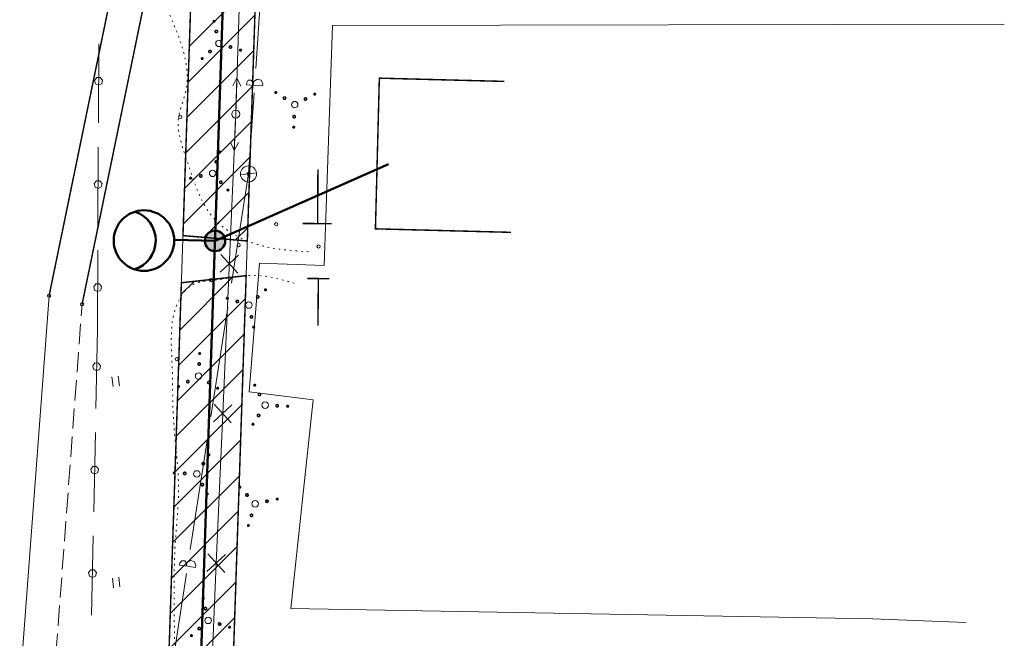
# Model space of a CAD drawing. Header units: millimetres. Extents: x 0 to 1188, y 0 to 841.
# Tile 45 of 76: x 684 to 806, y 228 to 305. Entities that reach past the tile are written whole.
import ezdxf

# ---------------------------------------------------------------- set-up
doc = ezdxf.new("R2010")
doc.units = ezdxf.units.MM
for name, pattern in [('K5LT32789', [0]), ('K5LT32797', [0]), ('K5LT32809', [0]), ('K5LT32813', [0]), ('K5LT32814', [0]), ('K5LT32815', [3.5, 2.5, -1]), ('K5LT32816', [3.2, 3, -0.2]), ('K5LT32817', [0.7, 0.2, -0.5]), ('K5LT32819', [0]), ('K5LT32822', [0]), ('K5LT32827', [0]), ('K5LT_BASIC', [0])]:
    doc.linetypes.add(name, pattern=pattern)
doc.layers.add('Системный слой', color=7, linetype='Continuous')
pattern_1 = [(45, (0, 0), (-2.12132, 2.12132), [])]

# ---------------------------------------------------------------- blocks, each defined once
blk = doc.blocks.new('U561')
at = {"layer": 'Системный слой', "color": 7, "linetype": 'K5LT32813', "lineweight": 18}
for p, q in [((710.36, 293.18), (710.91, 309.98)), ((708.75, 256.08), (710.36, 293.18)), ((708.41, 273.58), (710.7, 275.69)), ((710.61, 273.48), (708.5, 275.78)), ((707.6, 255.03), (709.89, 257.14)), ((709.8, 254.94), (707.69, 257.23)), ((707.94, 237.54), (708.75, 256.08)), ((706.79, 236.48), (709.09, 238.59)), ((708.99, 236.39), (706.88, 238.68)), ((707.13, 218.99), (707.94, 237.54))]:
    blk.add_line(p, q, dxfattribs=at)
blk = doc.blocks.new('U564')
at = {"layer": 'Системный слой', "color": 5, "linetype": 'K5LT32819', "lineweight": 18, "true_color": 0x0000ff}
for p, q in [((712.83, 298.83), (713.51, 308.9)), ((711.71, 297.06), (711.69, 296.82)), ((712.69, 296.75), (711.69, 296.82)), ((711.71, 297.06), (711.91, 297.37)), ((711.91, 297.37), (712.28, 297.39)), ((712.28, 297.39), (712.53, 297.12)), ((712.53, 297.12), (712.54, 296.99)), ((712.54, 296.99), (712.53, 296.76)), ((712.61, 297.21), (712.54, 296.99)), ((713.01, 297.52), (712.61, 297.21)), ((712.69, 296.75), (713.68, 296.68)), ((713.5, 297.39), (713.01, 297.52)), ((713.7, 296.93), (713.5, 297.39)), ((713.7, 296.93), (713.68, 296.68)), ((711.94, 285.77), (712.62, 295.84)), ((709.83, 272.22), (711.94, 285.77)), ((707.27, 255.72), (709.37, 269.26)), ((704.7, 239.21), (706.81, 252.75)), ((703.43, 237.54), (703.4, 237.3)), ((704.38, 237.15), (703.4, 237.3)), ((703.43, 237.54), (703.67, 237.83)), ((703.67, 237.83), (704.03, 237.82)), ((704.03, 237.82), (704.26, 237.53)), ((704.26, 237.4), (704.23, 237.17)), ((704.34, 237.61), (704.26, 237.4)), ((704.26, 237.53), (704.26, 237.4)), ((704.77, 237.88), (704.34, 237.61)), ((704.38, 237.15), (705.37, 236.99)), ((705.24, 237.71), (704.77, 237.88)), ((705.41, 237.24), (705.24, 237.71)), ((705.41, 237.24), (705.37, 236.99)), ((702.14, 222.7), (704.24, 236.24))]:
    blk.add_line(p, q, dxfattribs=at)
blk = doc.blocks.new('U570')
at = {"layer": 'Системный слой', "color": 6, "linetype": 'K5LT32822', "lineweight": 18, "true_color": 0xff00ff}
for p, q in [((693.37, 301.89), (693.33, 292.1)), ((693.13, 297.71), (692.86, 297.36)), ((692.86, 297.36), (692.97, 296.94)), ((692.97, 296.94), (693.35, 296.76)), ((693.56, 297.71), (693.13, 297.71)), ((693.35, 296.76), (693.74, 296.95)), ((693.84, 297.37), (693.56, 297.71)), ((693.74, 296.95), (693.84, 297.37)), ((693.31, 289.1), (693.27, 279.31)), ((693.07, 284.92), (692.8, 284.58)), ((692.8, 284.58), (692.91, 284.15)), ((693.51, 284.92), (693.07, 284.92)), ((693.78, 284.59), (693.51, 284.92)), ((693.68, 284.16), (693.78, 284.59)), ((692.91, 284.15), (693.29, 283.97)), ((693.29, 283.97), (693.68, 284.16)), ((693.26, 276.31), (693.21, 266.53)), ((693.01, 272.13), (692.75, 271.79)), ((692.75, 271.79), (692.85, 271.36)), ((692.85, 271.36), (693.23, 271.19)), ((693.45, 272.14), (693.01, 272.13)), ((693.23, 271.19), (693.63, 271.37)), ((693.72, 271.8), (693.45, 272.14)), ((693.63, 271.37), (693.72, 271.8)), ((693.21, 266.53), (693.01, 256.71)), ((692.9, 262.34), (692.63, 261.99)), ((692.63, 261.99), (692.73, 261.57)), ((692.73, 261.57), (693.11, 261.38)), ((693.34, 262.33), (692.9, 262.34)), ((693.11, 261.38), (693.5, 261.57)), ((693.6, 261.99), (693.34, 262.33)), ((693.5, 261.57), (693.6, 261.99)), ((692.95, 253.71), (692.75, 243.9)), ((692.64, 249.52), (692.37, 249.18)), ((692.37, 249.18), (692.46, 248.76)), ((693.07, 249.52), (692.64, 249.52)), ((693.34, 249.18), (693.07, 249.52)), ((693.24, 248.75), (693.34, 249.18)), ((692.46, 248.76), (692.84, 248.57)), ((692.84, 248.57), (693.24, 248.75)), ((692.69, 240.9), (692.48, 231.08)), ((692.37, 236.71), (692.1, 236.37)), ((692.1, 236.37), (692.2, 235.94)), ((692.2, 235.94), (692.58, 235.76)), ((692.81, 236.7), (692.37, 236.71)), ((692.58, 235.76), (692.98, 235.94)), ((693.08, 236.36), (692.81, 236.7)), ((692.98, 235.94), (693.08, 236.36))]:
    blk.add_line(p, q, dxfattribs=at)
blk = doc.blocks.new('U723')
at = {"layer": 'Системный слой'}
h = blk.add_hatch(color=7, dxfattribs=at)
h.paths.add_polyline_path([(707.79, 277.47), (707.27, 278.63), (707.21, 278.61), (707.16, 278.57), (707.1, 278.54), (707.05, 278.51), (707, 278.47), (706.95, 278.43), (706.9, 278.38), (706.86, 278.34), (706.81, 278.29), (706.77, 278.24), (706.74, 278.19), (706.7, 278.13), (706.67, 278.08), (706.64, 278.02), (706.61, 277.96), (706.59, 277.9), (706.57, 277.84), (706.55, 277.78), (706.54, 277.72), (706.53, 277.66), (706.52, 277.59), (706.52, 277.53), (706.51, 277.47), (706.52, 277.4), (706.52, 277.34), (706.53, 277.28), (706.54, 277.21), (706.56, 277.15), (706.57, 277.09), (706.59, 277.03), (706.62, 276.97), (706.64, 276.91), (706.67, 276.85), (706.7, 276.8), (706.74, 276.75), (706.78, 276.69), (706.82, 276.64), (706.86, 276.6), (706.9, 276.55), (706.95, 276.51), (707, 276.47), (707.05, 276.43), (707.1, 276.39), (707.16, 276.36), (707.22, 276.33), (707.27, 276.3), (707.33, 276.28), (707.39, 276.26), (707.45, 276.24), (707.52, 276.22), (707.58, 276.21), (707.64, 276.2), (707.71, 276.2), (707.77, 276.19), (707.83, 276.19), (707.9, 276.2), (707.96, 276.21), (708.02, 276.22), (708.09, 276.23), (708.15, 276.25), (708.21, 276.26), (708.27, 276.29), (708.31, 276.3)])
h.paths.add_polyline_path([(708.48, 278.54), (708.43, 278.57), (708.37, 278.6), (708.31, 278.63), (708.25, 278.66), (708.19, 278.68), (708.13, 278.7), (708.07, 278.71), (708.01, 278.72), (707.95, 278.73), (707.88, 278.74), (707.82, 278.74), (707.75, 278.74), (707.69, 278.74), (707.63, 278.73), (707.56, 278.72), (707.5, 278.71), (707.44, 278.69), (707.38, 278.68), (707.32, 278.65), (707.27, 278.63), (707.79, 277.47), (708.31, 276.3), (708.36, 276.33), (708.42, 276.36), (708.47, 276.39), (708.53, 276.43), (708.58, 276.47), (708.63, 276.51), (708.67, 276.55), (708.72, 276.6), (708.76, 276.64), (708.8, 276.69), (708.84, 276.75), (708.87, 276.8), (708.91, 276.85), (708.94, 276.91), (708.96, 276.97), (708.99, 277.03), (709.01, 277.09), (709.02, 277.15), (709.04, 277.21), (709.05, 277.28), (709.06, 277.34), (709.06, 277.4), (709.06, 277.47), (709.06, 277.53), (709.06, 277.59), (709.05, 277.66), (709.04, 277.72), (709.03, 277.78), (709.01, 277.84), (708.99, 277.9), (708.96, 277.96), (708.94, 278.02), (708.91, 278.08), (708.88, 278.13), (708.84, 278.19), (708.81, 278.24), (708.77, 278.29), (708.72, 278.34), (708.68, 278.38), (708.63, 278.43), (708.58, 278.47), (708.53, 278.51)])
at = {"layer": 'Системный слой', "color": 7, "linetype": 'K5LT_BASIC', "lineweight": 50}
blk.add_circle((707.79, 277.47), 1.27, dxfattribs=at)
blk = doc.blocks.new('U733')
at = {"layer": 'Системный слой', "color": 7, "linetype": 'K5LT_BASIC', "lineweight": 50}
blk.add_line((702.72, 277.59), (707.79, 277.47), dxfattribs=at)
blk.add_circle((698.97, 277.51), 3.75, dxfattribs=at)
blk.add_arc((696.68, 277.53), 3.75, 287.3803, 71.7559, dxfattribs=at)
blk = doc.blocks.new('U739')
at = {"layer": 'Системный слой', "color": 7, "linetype": 'K5LT32797', "lineweight": 18}
blk.add_line((710.95, 285.64), (712.93, 285.89), dxfattribs=at)
blk.add_circle((711.94, 285.77), 1, dxfattribs=at)
blk = doc.blocks.new('U795')
at = {"layer": 'Системный слой', "color": 7, "linetype": 'K5LT32797', "lineweight": 18}
blk.add_circle((710.36, 293.18), 0.5, dxfattribs=at)
blk = doc.blocks.new('U796')
at = {"layer": 'Системный слой', "color": 7, "linetype": 'K5LT32797', "lineweight": 18}
for p, q in [((710.51, 297.68), (709.98, 296.69)), ((710.38, 293.68), (710.51, 297.68)), ((710.51, 297.68), (710.98, 296.66))]:
    blk.add_line(p, q, dxfattribs=at)
blk = doc.blocks.new('U797')
at = {"layer": 'Системный слой', "color": 7, "linetype": 'K5LT32797', "lineweight": 18}
for p, q in [((710.34, 292.68), (710.17, 288.68)), ((710.17, 288.68), (709.71, 289.71)), ((710.17, 288.68), (710.71, 289.66))]:
    blk.add_line(p, q, dxfattribs=at)
blk = doc.blocks.new('U892')
at = {"layer": 'Системный слой', "color": 7, "linetype": 'K5LT32789', "const_width": 0.18}
for points in [[(706.39, 233.1, 1), (706.26, 233.25, 1)], [(706.7, 231.79, 1), (706.5, 232.02, 1)], [(705.92, 229.32, 1), (705.72, 229.54, 1)], [(708.46, 229.88, 1), (708.26, 230.1, 1)], [(709.66, 229.52, 1), (709.53, 229.67, 1)], [(704.93, 228.48, 1), (704.79, 228.62, 1)]]:
    blk.add_lwpolyline(points, format="xyb", close=True, dxfattribs=at)
at = {"layer": 'Системный слой', "color": 7, "linetype": 'K5LT32797', "lineweight": 18}
blk.add_circle((706.93, 230.44), 0.4, dxfattribs=at)
blk = doc.blocks.new('U893')
at = {"layer": 'Системный слой', "color": 7, "linetype": 'K5LT32789', "const_width": 0.18}
for points in [[(707.03, 250.85, 1), (707.04, 251.05, 1)], [(706.33, 249.71, 1), (706.34, 250.01, 1)], [(702.73, 248.62, 1), (702.74, 248.82, 1)], [(704.02, 248.51, 1), (704.04, 248.81, 1)], [(706.21, 247.11, 1), (706.23, 247.41, 1)], [(706.82, 246.01, 1), (706.82, 246.21, 1)]]:
    blk.add_lwpolyline(points, format="xyb", close=True, dxfattribs=at)
at = {"layer": 'Системный слой', "color": 7, "linetype": 'K5LT32797', "lineweight": 18}
blk.add_circle((705.53, 248.59), 0.4, dxfattribs=at)
blk = doc.blocks.new('U894')
at = {"layer": 'Системный слой', "color": 7, "linetype": 'K5LT32789', "const_width": 0.18}
for points in [[(710.8, 246.88, 1), (710.95, 247.01, 1)], [(711.64, 245.88, 1), (711.86, 246.08, 1)], [(714.12, 245.1, 1), (714.34, 245.3, 1)], [(715.43, 245.41, 1), (715.57, 245.55, 1)], [(712.2, 243.35, 1), (712.42, 243.55, 1)], [(711.85, 242.14, 1), (711.99, 242.27, 1)]]:
    blk.add_lwpolyline(points, format="xyb", close=True, dxfattribs=at)
at = {"layer": 'Системный слой', "color": 7, "linetype": 'K5LT32797', "lineweight": 18}
blk.add_circle((712.77, 244.88), 0.4, dxfattribs=at)
blk = doc.blocks.new('U895')
at = {"layer": 'Системный слой', "color": 7, "linetype": 'K5LT32789', "const_width": 0.18}
for points in [[(705.78, 263.52, 1), (705.98, 263.51, 1)], [(705.67, 262.23, 1), (705.97, 262.21, 1)], [(704.27, 260.04, 1), (704.57, 260.02, 1)], [(706.87, 259.92, 1), (707.17, 259.91, 1)], [(703.17, 259.43, 1), (703.37, 259.43, 1)], [(708.01, 259.22, 1), (708.21, 259.21, 1)]]:
    blk.add_lwpolyline(points, format="xyb", close=True, dxfattribs=at)
at = {"layer": 'Системный слой', "color": 7, "linetype": 'K5LT32797', "lineweight": 18}
blk.add_circle((705.75, 260.72), 0.4, dxfattribs=at)
blk = doc.blocks.new('U896')
at = {"layer": 'Системный слой', "color": 7, "linetype": 'K5LT32789', "const_width": 0.18}
for points in [[(713.98, 271.48, 1), (714.11, 271.33, 1)], [(709.24, 270.44, 1), (709.38, 270.29, 1)], [(710.45, 270.08, 1), (710.65, 269.86, 1)], [(712.98, 270.64, 1), (713.19, 270.42, 1)], [(712.2, 268.16, 1), (712.4, 267.94, 1)], [(712.51, 266.86, 1), (712.65, 266.71, 1)]]:
    blk.add_lwpolyline(points, format="xyb", close=True, dxfattribs=at)
at = {"layer": 'Системный слой', "color": 7, "linetype": 'K5LT32797', "lineweight": 18}
blk.add_circle((711.98, 269.52), 0.4, dxfattribs=at)
blk = doc.blocks.new('U897')
at = {"layer": 'Системный слой', "color": 7, "linetype": 'K5LT32789', "const_width": 0.18}
for points in [[(712.71, 259.69, 1), (712.7, 259.49, 1)], [(713.31, 258.59, 1), (713.3, 258.29, 1)], [(715.5, 257.19, 1), (715.49, 256.89, 1)], [(716.8, 257.08, 1), (716.79, 256.88, 1)], [(713.2, 255.99, 1), (713.18, 255.69, 1)], [(712.5, 254.85, 1), (712.49, 254.65, 1)]]:
    blk.add_lwpolyline(points, format="xyb", close=True, dxfattribs=at)
at = {"layer": 'Системный слой', "color": 7, "linetype": 'K5LT32797', "lineweight": 18}
blk.add_circle((714, 257.11), 0.4, dxfattribs=at)
blk = doc.blocks.new('U898')
at = {"layer": 'Системный слой', "color": 7, "linetype": 'K5LT32789', "const_width": 0.18}
for points in [[(708.41, 288.58, 1), (708.27, 288.45, 1)], [(708.06, 287.38, 1), (707.84, 287.17, 1)], [(706.14, 285.62, 1), (705.92, 285.42, 1)], [(704.83, 285.31, 1), (704.69, 285.17, 1)], [(708.62, 284.84, 1), (708.4, 284.64, 1)], [(709.46, 283.84, 1), (709.31, 283.71, 1)]]:
    blk.add_lwpolyline(points, format="xyb", close=True, dxfattribs=at)
at = {"layer": 'Системный слой', "color": 7, "linetype": 'K5LT32797', "lineweight": 18}
blk.add_circle((707.49, 285.84), 0.4, dxfattribs=at)
blk = doc.blocks.new('U899')
at = {"layer": 'Системный слой', "color": 7, "linetype": 'K5LT32789', "const_width": 0.18}
for points in [[(715.41, 295.86, 1), (715.21, 295.87, 1)], [(720.25, 295.65, 1), (720.05, 295.66, 1)], [(716.55, 295.16, 1), (716.25, 295.17, 1)], [(719.15, 295.05, 1), (718.85, 295.06, 1)], [(717.75, 292.86, 1), (717.45, 292.87, 1)], [(717.64, 291.56, 1), (717.44, 291.57, 1)]]:
    blk.add_lwpolyline(points, format="xyb", close=True, dxfattribs=at)
at = {"layer": 'Системный слой', "color": 7, "linetype": 'K5LT32797', "lineweight": 18}
blk.add_circle((717.67, 294.36), 0.4, dxfattribs=at)
blk = doc.blocks.new('U900')
at = {"layer": 'Системный слой', "color": 7, "linetype": 'K5LT32789', "const_width": 0.18}
for points in [[(707.73, 304.61, 1), (707.6, 304.76, 1)], [(708.05, 303.31, 1), (707.84, 303.53, 1)], [(709.8, 301.39, 1), (709.6, 301.61, 1)], [(707.26, 300.83, 1), (707.06, 301.05, 1)], [(711.01, 301.04, 1), (710.87, 301.18, 1)], [(706.27, 299.99, 1), (706.14, 300.14, 1)]]:
    blk.add_lwpolyline(points, format="xyb", close=True, dxfattribs=at)
at = {"layer": 'Системный слой', "color": 7, "linetype": 'K5LT32797', "lineweight": 18}
blk.add_circle((708.27, 301.95), 0.4, dxfattribs=at)
blk = doc.blocks.new('U1027')
at = {"layer": 'Системный слой', "color": 7, "linetype": 'K5LT32797', "lineweight": 18}
for p, q in [((695.21, 234.49), (695.06, 235.68)), ((696, 234.59), (695.86, 235.78))]:
    blk.add_line(p, q, dxfattribs=at)
blk = doc.blocks.new('U1028')
at = {"layer": 'Системный слой', "color": 7, "linetype": 'K5LT32797', "lineweight": 18}
for p, q in [((695.14, 259.42), (694.99, 260.61)), ((695.94, 259.52), (695.79, 260.71))]:
    blk.add_line(p, q, dxfattribs=at)

msp = doc.modelspace()

# ---------------------------------------------------------------- hatches: boundary and pattern name
at = {"layer": 'Системный слой'}
h = msp.add_hatch(dxfattribs=at)
h.set_pattern_fill('Металл', angle=45, style=0, pattern_type=0)
h.set_pattern_definition(pattern_1)
h.paths.add_polyline_path([(703.809618, 278.125916), (711.791823, 277.461734), (717.397275, 444.36998), (709.362127, 443.457719)])
h = msp.add_hatch(dxfattribs=at)
h.set_pattern_fill('Металл', angle=45, style=0, pattern_type=0)
h.set_pattern_definition(pattern_1)
h.paths.add_polyline_path([(708.452083, 178.017476), (711.647412, 273.161753), (703.613378, 272.282663), (700.485895, 179.158551)])

# ---------------------------------------------------------------- linework, layer by layer
at = {"layer": 'Системный слой', "color": 1, "linetype": 'K5LT32809', "lineweight": 18, "true_color": 0xff0000}
for p, q in [((697.088189, 77.988277), (719.750355, 752.778171)), ((705.11633, 78.691888), (727.745848, 752.509651))]:
    msp.add_line(p, q, dxfattribs=at)
at = {"layer": 'Системный слой', "color": 7, "linetype": 'K5LT_BASIC', "lineweight": 50}
for p, q in [((701.102259, 78.340082), (723.748101, 752.643911)), ((707.789806, 277.46882), (729.296779, 286.995931))]:
    msp.add_line(p, q, dxfattribs=at)
at = {"layer": 'Системный слой', "color": 5, "linetype": 'K5LT32827', "lineweight": 18, "true_color": 0x0000ff}
for p, q in [((721.315028, 274.422975), (722.342418, 304.178554)), ((722.342418, 304.178554), (805.664048, 304.325826)), ((712.02188, 258.753164), (713.317369, 274.715986)), ((713.317369, 274.715986), (721.315028, 274.422975)), ((719.96225, 257.787904), (712.02188, 258.753164)), ((717.199722, 231.927617), (719.96225, 257.787904)), ((789.372613, 230.644909), (717.199722, 231.927617)), ((800.927183, 230.188946), (789.372613, 230.644909))]:
    msp.add_line(p, q, dxfattribs=at)
at = {"layer": 'Системный слой', "color": 7, "linetype": 'K5LT32789', "lineweight": 18}
msp.add_line((672.640791, 75.845634), (687.209407, 270.677482), dxfattribs=at)
at = {"layer": 'Системный слой', "color": 7, "linetype": 'K5LT32815', "lineweight": 18}
msp.add_line((676.840485, 76.213708), (691.302933, 269.625738), dxfattribs=at)
at = {"layer": 'Системный слой', "color": 3, "linetype": 'K5LT32814', "true_color": 0x00ff00, "const_width": 0.18}
for points in [[(711.791823, 277.461734), (703.809618, 278.125916), (709.362127, 443.457719), (717.397275, 444.36998)], [(700.485895, 179.158551), (708.452083, 178.017476), (711.647412, 273.161753), (703.613378, 272.282663)]]:
    msp.add_lwpolyline(points, close=True, dxfattribs=at)
at = {"layer": 'Системный слой', "color": 7, "linetype": 'K5LT32789', "const_width": 0.18}
for points in [[(687.209407, 270.677482), (695.68812, 311.833367), (698.381037, 335.826707), (699.532677, 394.854442), (694.026444, 439.740057)], [(727.678346, 278.966659), (728.161753, 297.638152), (743.668164, 297.23669), (728.161753, 297.638152), (727.678346, 278.966659), (744.484743, 278.531539)]]:
    msp.add_lwpolyline(points, dxfattribs=at)
at = {"layer": 'Системный слой', "color": 7, "linetype": 'K5LT32815', "const_width": 0.18}
msp.add_lwpolyline([(691.302933, 269.625738), (699.781646, 310.781623), (702.474564, 334.774963), (703.626204, 393.802698), (698.119971, 438.688313)], dxfattribs=at)
at = {"layer": 'Системный слой', "color": 8, "linetype": 'K5LT32816', "true_color": 0x808080, "const_width": 0.18}
for points in [[(720.546282, 286.336575), (720.505486, 279.617294), (718.667502, 279.628453), (722.270432, 279.606578)], [(720.597136, 272.803965), (719.250939, 272.813964), (721.958723, 272.793851)], [(720.553713, 266.958241), (720.597136, 272.803965)]]:
    msp.add_lwpolyline(points, dxfattribs=at)
at = {"layer": 'Системный слой', "color": 7, "linetype": 'K5LT32797', "lineweight": 18}
for centre in [(703.471091, 292.839091), (711.938727, 285.768162), (715.37134, 279.540926), (710.723359, 276.956163), (720.62127, 276.779086), (707.298248, 272.613156), (687.209407, 270.677482), (691.302933, 269.625738), (703.045672, 262.8139)]:
    msp.add_circle(centre, 0.2, dxfattribs=at)
at = {"layer": 'Системный слой', "color": 7, "linetype": 'K5LT32817', "lineweight": 18}
for points, knots in [([(719.369095, 276.124654), (718.129235, 276.208549), (715.60988, 276.379021), (711.549607, 277.29574), (706.365096, 280.475011), (704.651972, 286.625895), (702.647776, 292.15865), (705.398969, 298.042785), (702.7687, 304.003707), (700.308121, 310.012094), (701.960719, 313.649147), (701.531828, 319.18925), (703.791023, 324.912505), (702.991812, 331.458582), (703.27741, 338.069327), (702.927316, 344.772645), (706.308327, 350.940626), (704.244986, 356.409111), (710.474813, 362.16274), (705.653805, 370.59375), (705.274919, 381.05413), (707.271342, 389.766276), (705.980614, 398.929213), (706.372898, 406.351054), (706.333966, 413.917664), (705.580784, 420.222544), (704.64289, 426.258323), (702.46418, 432.469416), (701.194476, 437.558423), (699.272413, 444.934446), (710.882237, 442.467545), (718.134839, 444.937454), (723.185014, 444.642019), (725.793323, 444.489434)], [0, 0, 0, 0, 1.8613082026, 3.7821159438, 6.2281439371, 10.5104476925, 12.9722071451, 14.648513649, 19.7336224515, 21.9427972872, 24.0286504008, 25.3239246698, 30.2036052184, 32.8579679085, 35.0936139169, 40.1665785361, 42.6531288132, 45.1434049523, 47.8684512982, 53.4369055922, 57.0718525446, 63.7982292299, 66.4861141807, 70.8791130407, 74.9177109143, 77.823148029, 80.3896926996, 84.0903583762, 87.4980493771, 88.737726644, 94.2158414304, 97.7667346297, 101.5596655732, 101.5596655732, 101.5596655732, 101.5596655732]), ([(714.808762, 174.520606), (713.831966, 175.090347), (711.147305, 176.656242), (707.025517, 178.659355), (703.057947, 181.40776), (701.426814, 186.098715), (702.190788, 192.225952), (699.709113, 198.514347), (695.832512, 203.332314), (694.092256, 207.402503), (693.055233, 212.825013), (696.393484, 216.926622), (702.808168, 219.894198), (702.77502, 229.91311), (702.594347, 238.690883), (703.591787, 247.583596), (702.445337, 254.790746), (702.614202, 262.524158), (701.966825, 268.526255), (704.845631, 272.443393), (708.440805, 272.530636), (712.767176, 273.668538), (716.128123, 272.664056), (717.925683, 272.126822)], [0, 0, 0, 0, 1.6929811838, 4.6530534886, 6.9530784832, 8.6273129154, 11.7991636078, 16.0677064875, 18.2776888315, 21.0619843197, 22.6522860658, 26.3079196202, 27.8076282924, 32.9754646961, 38.6030591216, 41.9055763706, 46.1879700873, 49.452474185, 53.6467593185, 54.6816767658, 56.2617762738, 58.6464735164, 61.3883645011, 61.3883645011, 61.3883645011, 61.3883645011])]:
    msp.add_open_spline(points, degree=3, knots=knots, dxfattribs=at)

# ---------------------------------------------------------------- block references
at = {"layer": 'Системный слой'}
for name in ['U561', 'U570', 'U564', 'U900', 'U796', 'U899', 'U795', 'U797', 'U898', 'U739', 'U733', 'U723', 'U896', 'U895', 'U1028', 'U897', 'U893', 'U894', 'U1027', 'U892']:
    msp.add_blockref(name, (0, 0), dxfattribs=at)

doc.saveas('drawing.dxf')
